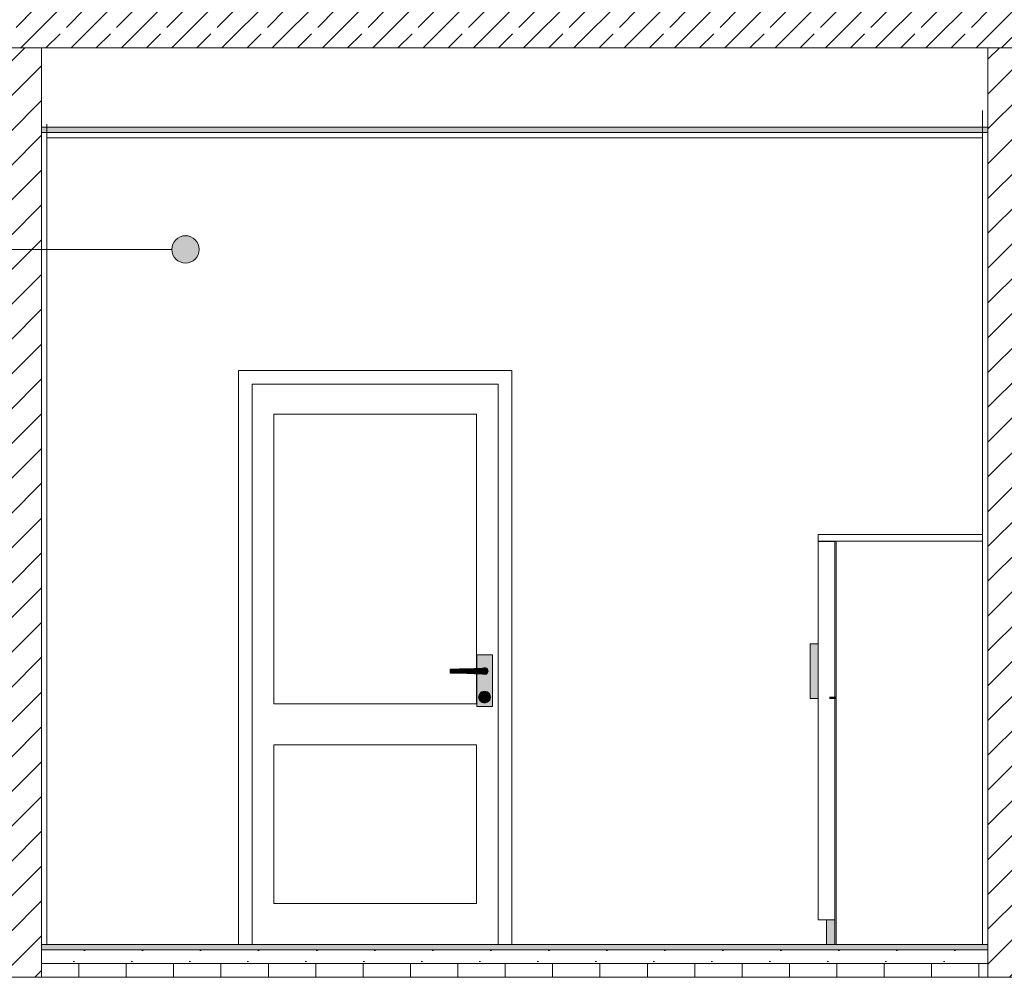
# Model space of a CAD drawing. Header units: millimetres. Extents: x -101298 to -58298, y 45839 to 66839.
# Tile 13 of 124: x -92968 to -89368, y 57149 to 60652. Entities that reach past the tile are written whole.
import ezdxf

# ---------------------------------------------------------------- set-up
doc = ezdxf.new("R2010")
doc.units = ezdxf.units.MM
doc.header["$MEASUREMENT"] = 0
for name, color, linetype, lineweight in [('Nowe_Konstrukcja - Stropy_Nr_pióra__21', 7, 'Continuous', 20), ('Nowe_Konstrukcja - Stropy_Nr_pióra__3', 7, 'Continuous', 13), ('Nowe_Konstrukcja - Ściany zew_Nr_pióra__106', 252, 'Continuous', 13), ('Nowe_Konstrukcja - Ściany zew_Nr_pióra__18', 9, 'Continuous', 15), ('Nowe_Konstrukcja - Ściany zew_Nr_pióra__19', 255, 'Continuous', 0), ('Nowe_Konstrukcja - Ściany zew_Nr_pióra__3', 7, 'Continuous', 13), ('Nowe_Wnętrze - Umeblowanie_Nr_pióra__106', 252, 'Continuous', 13), ('Nowe_Wnętrze - Umeblowanie_Nr_pióra__18', 9, 'Continuous', 15), ('Nowe_Wnętrze - Umeblowanie_Nr_pióra__3', 7, 'Continuous', 13), ('Nowe_zagospodarowanie_Nr_pióra__21', 7, 'Continuous', 20)]:
    doc.layers.add(name, color=color, linetype=linetype, lineweight=lineweight)
for name, color, linetype, lineweight, true_color in [('Nowe_Konstrukcja - Stropy_Nr_pióra__23', 7, 'Continuous', 13, 0x858585), ('Nowe_Konstrukcja - Ściany zew_Nr_pióra__102', 7, 'Continuous', 13, 0x3e3e3e), ('Nowe_Konstrukcja - Ściany zew_Nr_pióra__142', 7, 'Continuous', 0, 0xe8e8e8), ('Nowe_Konstrukcja - Ściany zew_Nr_pióra__23', 7, 'Continuous', 13, 0x858585), ('Nowe_Konstrukcja - Ściany zew_Nr_pióra__61', 7, 'Continuous', 18, 0x6a6a6a), ('Nowe_Konstrukcja - Ściany zew_Nr_pióra__62', 7, 'Continuous', 18, 0xaaaaaa), ('Nowe_Wnętrze - Umeblowanie_Nr_pióra__23', 7, 'Continuous', 13, 0x858585)]:
    doc.layers.add(name, color=color, linetype=linetype, lineweight=lineweight, true_color=true_color)
doc.layers.add('Nowe_zagospodarowanie', color=7, linetype='Continuous')
pattern_1 = [(45, (0, 0), (-63.63961, 63.63961), [])]

# ---------------------------------------------------------------- blocks, each defined once
blk = doc.blocks.new('Polilinia_3_1', base_point=(-92361.2, 59812))
at = {"layer": 'Nowe_zagospodarowanie', "linetype": 'Continuous', "lineweight": 0, "true_color": 0x000000}
blk.add_hatch(color=18, dxfattribs=at).paths.add_polyline_path([(-92411.2, 59812), (-92407.4, 59792.8), (-92396.5, 59776.6), (-92380.3, 59765.8), (-92361.2, 59762), (-92342, 59765.8), (-92325.8, 59776.6), (-92315, 59792.8), (-92311.2, 59812), (-92315, 59831.1), (-92325.8, 59847.3), (-92342, 59858.2), (-92361.2, 59862), (-92380.3, 59858.2), (-92396.5, 59847.3), (-92407.4, 59831.1)])
at = {"layer": 'Nowe_zagospodarowanie_Nr_pióra__21', "color": 7, "linetype": 'Continuous', "lineweight": 20, "flags": 128}
blk.add_lwpolyline([(-92411.2, 59812), (-93331.7, 59812), (-93831.7, 59812), (-93831.7, 60062), (-93831.7, 60112), (-93331.7, 60112), (-93331.7, 59812)], dxfattribs=at)
at = {"layer": 'Nowe_zagospodarowanie_Nr_pióra__21', "color": 7, "linetype": 'Continuous', "lineweight": 20}
blk.add_circle((-92361.2, 59812), 50, dxfattribs=at)

msp = doc.modelspace()

# ---------------------------------------------------------------- hatches: boundary and pattern name
at = {"layer": 'Nowe_Konstrukcja - Stropy_Nr_pióra__23', "linetype": 'Continuous', "lineweight": 13, "true_color": 0x858585}
h = msp.add_hatch(dxfattribs=at)
h.set_pattern_fill('Beton_zbrojony_0001', color=252, style=0, pattern_type=2)
h.set_pattern_definition([(45, (0, 0), (-91.92388, 91.92388), []), (45, (-45.96, 45.96), (-91.92388, 91.92388), [97.5, -32.5])])
h.paths.add_polyline_path([(-96667.8, 60349.4), (-96427.8, 60349.4), (-96427.8, 60549.4), (-86767.8, 60549.4), (-86767.8, 60349.4), (-86527.8, 60349.4), (-86527.8, 60549.4), (-86527.8, 60749.4), (-96667.8, 60749.4), (-96667.8, 60549.4)])
at = {"layer": 'Nowe_Konstrukcja - Stropy_Nr_pióra__23', "linetype": 'Continuous', "lineweight": 0, "true_color": 0xe0e0e0}
for points in [[(-89427.4, 60259.4), (-92887.4, 60259.4), (-92887.4, 60239.4), (-89427.4, 60239.4)], [(-89427.8, 57269.4), (-92887.8, 57269.4), (-92887.8, 57249.4), (-89427.8, 57249.4)]]:
    msp.add_hatch(color=254, dxfattribs=at).paths.add_polyline_path(points)
at = {"layer": 'Nowe_Konstrukcja - Stropy_Nr_pióra__23', "linetype": 'Continuous', "lineweight": 13, "true_color": 0x858585}
h = msp.add_hatch(dxfattribs=at)
h.set_pattern_fill('Beton_lekki_0001', color=252, style=0, pattern_type=2)
h.set_pattern_definition([(0, (0, 0), (0, 389.7114), [24.375, -200.625]), (0, (112.5, 194.86), (0, 389.7114), [24.375, -200.625]), (60, (0, 0), (-337.5, 194.8557), [24.375, -200.625]), (60, (225, 0), (-337.5, 194.8557), [24.375, -200.625]), (120, (24.37, 0), (337.5, 194.8557), [24.375, -200.625]), (120, (249.38, 0), (337.5, 194.8557), [24.375, -200.625]), (0, (0, 37.5), (0, 75), [0, -75, 0, -112.5]), (45, (37.5, 37.5), (-53.03301, 53.03301), [0, -56.25, 0, -93.75])])
h.paths.add_polyline_path([(-89427.8, 57249.4), (-92887.8, 57249.4), (-92887.8, 57199.4), (-89427.8, 57199.4)])
h = msp.add_hatch(dxfattribs=at)
h.set_pattern_fill('Styropian_0001', color=252, style=0, pattern_type=2)
h.set_pattern_definition([(90, (0, 0), (-173.20508, 0), [100, -200]), (90, (-86.6, 150), (-173.20508, 0), [100, -200]), (150, (-4e-14, 100), (86.60254, 150), [100, -200]), (150, (-173.2, 100), (86.60254, 150), [100, -200]), (210, (0, 0), (-86.60254, 150), [100, -200]), (210, (-173.2, -7e-14), (-86.60254, 150), [100, -200])])
h.paths.add_polyline_path([(-89427.8, 57199.4), (-92887.8, 57199.4), (-92887.8, 57149.4), (-89427.8, 57149.4)])
at = {"layer": 'Nowe_Konstrukcja - Ściany zew_Nr_pióra__102', "linetype": 'Continuous', "lineweight": 13, "true_color": 0x3e3e3e}
for points in [[(-91274.4, 58280.7), (-91275.6, 58279.4), (-91274.3, 58279.4), (-91273.9, 58279.8)], [(-91274.3, 58259.4), (-91275.6, 58259.4), (-91274.4, 58258.1), (-91273.9, 58259)], [(-91267.9, 58257.4), (-91273.9, 58259), (-91274.4, 58258.1), (-91267.9, 58256.4)], [(-91261.9, 58259), (-91267.9, 58257.4), (-91267.9, 58256.4), (-91261.4, 58258.1)], [(-91257.5, 58263.4), (-91261.9, 58259), (-91261.4, 58258.1), (-91256.6, 58262.9)], [(-91274.9, 58183.4), (-91274, 58186.9), (-91274.8, 58187.4), (-91275.9, 58183.4)], [(-91274, 58179.9), (-91274.9, 58183.4), (-91275.9, 58183.4), (-91274.8, 58179.4)], [(-91271.4, 58177.3), (-91274, 58179.9), (-91274.8, 58179.4), (-91271.9, 58176.5)], [(-91267.9, 58176.4), (-91271.4, 58177.3), (-91271.9, 58176.5), (-91267.9, 58175.4)], [(-91264.4, 58177.3), (-91267.9, 58176.4), (-91267.9, 58175.4), (-91263.9, 58176.5)], [(-91261.8, 58179.9), (-91264.4, 58177.3), (-91263.9, 58176.5), (-91261, 58179.4)]]:
    msp.add_hatch(color=250, dxfattribs=at).paths.add_polyline_path(points)
at = {"layer": 'Nowe_Konstrukcja - Ściany zew_Nr_pióra__106', "linetype": 'Continuous', "lineweight": 13}
for points in [[(-91264.4, 58189.5), (-91261.8, 58186.9), (-91261, 58187.4), (-91263.9, 58190.3)], [(-91285.2, 58164.4), (-91287.9, 58174.4), (-91289.9, 58174.4), (-91286.9, 58163.4)], [(-91277.9, 58157.1), (-91285.2, 58164.4), (-91286.9, 58163.4), (-91278.9, 58155.3)], [(-91267.9, 58154.4), (-91277.9, 58157.1), (-91278.9, 58155.3), (-91267.9, 58152.4)], [(-91257.9, 58157.1), (-91267.9, 58154.4), (-91267.9, 58152.4), (-91256.9, 58155.3)]]:
    msp.add_hatch(color=252, dxfattribs=at).paths.add_polyline_path(points)
at = {"layer": 'Nowe_Konstrukcja - Ściany zew_Nr_pióra__142', "linetype": 'Continuous', "lineweight": 0, "true_color": 0xe8e8e8}
msp.add_hatch(color=254, dxfattribs=at).paths.add_polyline_path([(-91250.6, 58184.4), (-91247.9, 58174.4), (-91245.9, 58174.4), (-91248.8, 58185.4)])
at = {"layer": 'Nowe_Konstrukcja - Ściany zew_Nr_pióra__18', "linetype": 'Continuous', "lineweight": 15}
h = msp.add_hatch(color=9, dxfattribs=at)
h.paths.add_polyline_path([(-91239.4, 58329.4), (-91296.4, 58329.4), (-91296.4, 58279.3), (-91292.9, 58279.4), (-91275.6, 58279.4), (-91274.4, 58280.7), (-91267.9, 58282.4), (-91261.4, 58280.7), (-91256.6, 58275.9), (-91254.9, 58269.4), (-91256.6, 58262.9), (-91261.4, 58258.1), (-91267.9, 58256.4), (-91274.4, 58258.1), (-91275.6, 58259.4), (-91292.9, 58259.4), (-91296.4, 58259.5), (-91296.4, 58139.4), (-91239.4, 58139.4)])
h.paths.add_polyline_path([(-91289.9, 58174.4), (-91286.9, 58185.4), (-91278.9, 58193.5), (-91267.9, 58196.4), (-91256.9, 58193.5), (-91248.8, 58185.4), (-91245.9, 58174.4), (-91248.8, 58163.4), (-91256.9, 58155.3), (-91267.9, 58152.4), (-91278.9, 58155.3), (-91286.9, 58163.4)], flags=0)
for points in [[(-91333, 58278.2), (-91359.4, 58277.4), (-91359.4, 58261.4), (-91333, 58260.6)], [(-91306.3, 58279), (-91333, 58278.2), (-91333, 58260.6), (-91306.3, 58259.8)], [(-91292.9, 58279.4), (-91306.3, 58279), (-91306.3, 58259.8), (-91292.9, 58259.4)], [(-91267.9, 58259.4), (-91262.9, 58260.7), (-91259.2, 58264.4), (-91257.9, 58269.4), (-91259.2, 58274.4), (-91262.9, 58278.1), (-91267.9, 58279.4), (-91292.9, 58279.4), (-91292.9, 58259.4)], [(-91247.9, 58174.4), (-91250.6, 58164.4), (-91248.8, 58163.4), (-91245.9, 58174.4)]]:
    msp.add_hatch(color=9, dxfattribs=at).paths.add_polyline_path(points)
h = msp.add_hatch(color=9, dxfattribs=at)
h.paths.add_polyline_path([(-91287.9, 58174.4), (-91285.2, 58164.4), (-91277.9, 58157.1), (-91267.9, 58154.4), (-91257.9, 58157.1), (-91250.6, 58164.4), (-91247.9, 58174.4), (-91250.6, 58184.4), (-91257.9, 58191.7), (-91267.9, 58194.4), (-91277.9, 58191.7), (-91285.2, 58184.4)])
h.paths.add_polyline_path([(-91275.9, 58183.4), (-91274.8, 58187.4), (-91271.9, 58190.3), (-91267.9, 58191.4), (-91263.9, 58190.3), (-91261, 58187.4), (-91259.9, 58183.4), (-91261, 58179.4), (-91263.9, 58176.5), (-91267.9, 58175.4), (-91271.9, 58176.5), (-91274.8, 58179.4)], flags=0)
at = {"layer": 'Nowe_Konstrukcja - Ściany zew_Nr_pióra__19', "linetype": 'Continuous', "lineweight": 0}
for points in [[(-91267.9, 58194.4), (-91257.9, 58191.7), (-91256.9, 58193.5), (-91267.9, 58196.4)], [(-91257.9, 58191.7), (-91250.6, 58184.4), (-91248.8, 58185.4), (-91256.9, 58193.5)]]:
    msp.add_hatch(color=255, dxfattribs=at).paths.add_polyline_path(points)
at = {"layer": 'Nowe_Konstrukcja - Ściany zew_Nr_pióra__23', "linetype": 'Continuous', "lineweight": 13, "true_color": 0x858585}
h = msp.add_hatch(dxfattribs=at)
h.set_pattern_fill('Bloczki_ceramiczne_0001', color=252, style=0, pattern_type=2)
h.set_pattern_definition(pattern_1)
h.paths.add_polyline_path([(-92887.8, 60549.4), (-93007.8, 60549.4), (-93007.8, 57149.4), (-92887.8, 57149.4)])
h = msp.add_hatch(dxfattribs=at)
h.set_pattern_fill('Bloczki_ceramiczne_0001', color=252, style=0, pattern_type=2)
h.set_pattern_definition(pattern_1)
h.paths.add_polyline_path([(-89307.8, 60549.4), (-89427.8, 60549.4), (-89427.8, 57149.6), (-89307.8, 57149.6)])
for points in [[(-91267.9, 58281.4), (-91261.9, 58279.8), (-91261.4, 58280.7), (-91267.9, 58282.4)], [(-91261.9, 58279.8), (-91257.5, 58275.4), (-91256.6, 58275.9), (-91261.4, 58280.7)], [(-91267.9, 58190.4), (-91264.4, 58189.5), (-91263.9, 58190.3), (-91267.9, 58191.4)], [(-91250.6, 58164.4), (-91257.9, 58157.1), (-91256.9, 58155.3), (-91248.8, 58163.4)]]:
    msp.add_hatch(color=252, dxfattribs=at).paths.add_polyline_path(points)
at = {"layer": 'Nowe_Konstrukcja - Ściany zew_Nr_pióra__61', "linetype": 'Continuous', "lineweight": 18, "true_color": 0x6a6a6a}
for points in [[(-91273.9, 58279.8), (-91267.9, 58281.4), (-91267.9, 58282.4), (-91274.4, 58280.7)], [(-91274.3, 58259.4), (-91273.9, 58259), (-91267.9, 58257.4), (-91261.9, 58259), (-91257.5, 58263.4), (-91255.9, 58269.4), (-91257.5, 58275.4), (-91261.9, 58279.8), (-91267.9, 58281.4), (-91273.9, 58279.8), (-91274.3, 58279.4), (-91267.9, 58279.4), (-91262.9, 58278.1), (-91259.2, 58274.4), (-91257.9, 58269.4), (-91259.2, 58264.4), (-91262.9, 58260.7), (-91267.9, 58259.4)], [(-91255.9, 58269.4), (-91257.5, 58263.4), (-91256.6, 58262.9), (-91254.9, 58269.4)], [(-91274.9, 58183.4), (-91274, 58179.9), (-91271.4, 58177.3), (-91267.9, 58176.4), (-91264.4, 58177.3), (-91261.8, 58179.9), (-91260.9, 58183.4), (-91261.8, 58186.9), (-91264.4, 58189.5), (-91267.9, 58190.4), (-91271.4, 58189.5), (-91274, 58186.9)], [(-91274, 58186.9), (-91271.4, 58189.5), (-91271.9, 58190.3), (-91274.8, 58187.4)], [(-91260.9, 58183.4), (-91261.8, 58179.9), (-91261, 58179.4), (-91259.9, 58183.4)]]:
    msp.add_hatch(color=251, dxfattribs=at).paths.add_polyline_path(points)
at = {"layer": 'Nowe_Konstrukcja - Ściany zew_Nr_pióra__62', "linetype": 'Continuous', "lineweight": 18, "true_color": 0xaaaaaa}
for points in [[(-91385.3, 58276.7), (-91393.3, 58276.4), (-91393.3, 58262.4), (-91385.3, 58262.1)], [(-91359.4, 58277.4), (-91385.3, 58276.7), (-91385.3, 58262.1), (-91359.4, 58261.4)], [(-91285.2, 58184.4), (-91277.9, 58191.7), (-91278.9, 58193.5), (-91286.9, 58185.4)]]:
    msp.add_hatch(color=253, dxfattribs=at).paths.add_polyline_path(points)
at = {"layer": 'Nowe_Wnętrze - Umeblowanie_Nr_pióra__106', "linetype": 'Continuous', "lineweight": 13}
msp.add_hatch(color=252, dxfattribs=at).paths.add_polyline_path([(-90006.6, 58169.4), (-89999.9, 58169.4), (-89999.9, 58174.4), (-90006.6, 58174.4)])
at = {"layer": 'Nowe_Wnętrze - Umeblowanie_Nr_pióra__18', "linetype": 'Continuous', "lineweight": 15}
for points in [[(-90077.8, 58169.4), (-90047.8, 58169.4), (-90047.8, 58369.4), (-90077.8, 58369.4)], [(-90017.8, 57269.4), (-89987.8, 57269.4), (-89987.8, 57359.4), (-90017.8, 57359.4)]]:
    msp.add_hatch(color=9, dxfattribs=at).paths.add_polyline_path(points)
at = {"layer": 'Nowe_Wnętrze - Umeblowanie_Nr_pióra__23', "linetype": 'Continuous', "lineweight": 13, "true_color": 0x858585}
msp.add_hatch(color=252, dxfattribs=at).paths.add_polyline_path([(-89999.9, 58169.4), (-89981.6, 58169.4), (-89981.6, 58174.4), (-89999.9, 58174.4)])

# ---------------------------------------------------------------- linework, layer by layer
at = {"layer": 'Nowe_Konstrukcja - Stropy_Nr_pióra__21', "color": 7, "linetype": 'Continuous', "lineweight": 20, "flags": 128}
msp.add_lwpolyline([(-96667.8, 60349.4), (-96427.8, 60349.4), (-96427.8, 60549.4), (-86767.8, 60549.4), (-86767.8, 60349.4), (-86527.8, 60349.4), (-86527.8, 60549.4), (-86527.8, 60749.4), (-96667.8, 60749.4), (-96667.8, 60549.4)], close=True, dxfattribs=at)
at = {"layer": 'Nowe_Konstrukcja - Stropy_Nr_pióra__3', "color": 7, "linetype": 'Continuous', "lineweight": 13}
for p, q in [((-92887.8, 60549.4), (-89427.8, 60549.4)), ((-92887.4, 60259.4), (-89427.4, 60259.4)), ((-92887.4, 60239.4), (-89427.4, 60239.4)), ((-92887.4, 60239.4), (-89427.4, 60239.4)), ((-92887.8, 57249.4), (-89427.8, 57249.4)), ((-92887.8, 57249.4), (-89427.8, 57249.4)), ((-92887.8, 57199.4), (-89427.8, 57199.4)), ((-92887.8, 57199.4), (-89427.8, 57199.4)), ((-96407.8, 57149.4), (-86527.8, 57149.4)), ((-96407.8, 57149.4), (-86527.8, 57149.4))]:
    msp.add_line(p, q, dxfattribs=at)
at = {"layer": 'Nowe_Konstrukcja - Ściany zew_Nr_pióra__3', "color": 7, "linetype": 'Continuous', "lineweight": 13}
for p, q in [((-92887.8, 57149.4), (-92887.8, 60549.4)), ((-92887.8, 60549.4), (-92867.8, 60549.4)), ((-92887.8, 57269.4), (-92887.8, 60549.4)), ((-89447.8, 60549.4), (-89427.8, 60549.4)), ((-89427.8, 57149.4), (-89427.8, 60549.4)), ((-89427.8, 57269.4), (-89427.8, 60549.4)), ((-89447.8, 57269.4), (-89447.8, 60319.4)), ((-92867.8, 57269.4), (-92867.8, 60269.4)), ((-92867.4, 60219.4), (-89447.4, 60219.4)), ((-92167.9, 59319.4), (-92167.9, 59369.4)), ((-92167.9, 59369.4), (-91167.9, 59369.4)), ((-91167.9, 59369.4), (-91167.9, 59319.4)), ((-92167.9, 57269.4), (-92167.9, 59319.4)), ((-92117.9, 59319.4), (-92117.9, 59209.4)), ((-91217.9, 59319.4), (-92117.9, 59319.4)), ((-91217.9, 59209.4), (-91217.9, 59319.4)), ((-91167.9, 59319.4), (-91167.9, 57269.4)), ((-92117.9, 59209.4), (-92117.9, 57419.4)), ((-92037.9, 59209.4), (-91297.9, 59209.4)), ((-92037.9, 58149.4), (-92037.9, 59209.4)), ((-91297.9, 59209.4), (-91297.9, 58279.3)), ((-91217.9, 57419.4), (-91217.9, 59209.4)), ((-91239.4, 58329.4), (-91296.4, 58329.4)), ((-91296.4, 58329.4), (-91296.4, 58279.3)), ((-91239.4, 58139.4), (-91239.4, 58329.4)), ((-91385.3, 58276.7), (-91393.3, 58276.4)), ((-91393.3, 58276.4), (-91393.3, 58262.4)), ((-91393.3, 58262.4), (-91385.3, 58262.1)), ((-91359.4, 58277.4), (-91385.3, 58276.7)), ((-91385.3, 58262.1), (-91359.4, 58261.4)), ((-91333, 58278.2), (-91359.4, 58277.4)), ((-91359.4, 58261.4), (-91333, 58260.6)), ((-91306.3, 58279), (-91333, 58278.2)), ((-91333, 58260.6), (-91306.3, 58259.8)), ((-91292.9, 58279.4), (-91306.3, 58279)), ((-91306.3, 58259.8), (-91292.9, 58259.4)), ((-91297.9, 58259.5), (-91297.9, 58149.4)), ((-91296.4, 58259.5), (-91296.4, 58139.4)), ((-91267.9, 58279.4), (-91292.9, 58279.4)), ((-91292.9, 58259.4), (-91267.9, 58259.4)), ((-91274.4, 58280.7), (-91275.6, 58279.4)), ((-91275.6, 58259.4), (-91274.4, 58258.1)), ((-91267.9, 58282.4), (-91274.4, 58280.7)), ((-91274.4, 58258.1), (-91267.9, 58256.4)), ((-91273.9, 58279.8), (-91274.3, 58279.4)), ((-91274.3, 58259.4), (-91273.9, 58259)), ((-91267.9, 58281.4), (-91273.9, 58279.8)), ((-91273.9, 58259), (-91267.9, 58257.4)), ((-91261.4, 58280.7), (-91267.9, 58282.4)), ((-91261.9, 58279.8), (-91267.9, 58281.4)), ((-91262.9, 58278.1), (-91267.9, 58279.4)), ((-91267.9, 58259.4), (-91262.9, 58260.7)), ((-91267.9, 58257.4), (-91261.9, 58259)), ((-91267.9, 58256.4), (-91261.4, 58258.1)), ((-91259.2, 58274.4), (-91262.9, 58278.1)), ((-91262.9, 58260.7), (-91259.2, 58264.4)), ((-91257.5, 58275.4), (-91261.9, 58279.8)), ((-91261.9, 58259), (-91257.5, 58263.4)), ((-91256.6, 58275.9), (-91261.4, 58280.7)), ((-91261.4, 58258.1), (-91256.6, 58262.9)), ((-91257.9, 58269.4), (-91259.2, 58274.4)), ((-91259.2, 58264.4), (-91257.9, 58269.4)), ((-91255.9, 58269.4), (-91257.5, 58275.4)), ((-91257.5, 58263.4), (-91255.9, 58269.4)), ((-91254.9, 58269.4), (-91256.6, 58275.9)), ((-91256.6, 58262.9), (-91254.9, 58269.4)), ((-91286.9, 58185.4), (-91289.9, 58174.4)), ((-91285.2, 58184.4), (-91287.9, 58174.4)), ((-91278.9, 58193.5), (-91286.9, 58185.4)), ((-91277.9, 58191.7), (-91285.2, 58184.4)), ((-91267.9, 58196.4), (-91278.9, 58193.5)), ((-91267.9, 58194.4), (-91277.9, 58191.7)), ((-91274.8, 58187.4), (-91275.9, 58183.4)), ((-91275.9, 58183.4), (-91274.8, 58179.4)), ((-91274, 58186.9), (-91274.9, 58183.4)), ((-91274.9, 58183.4), (-91274, 58179.9)), ((-91271.9, 58190.3), (-91274.8, 58187.4)), ((-91274.8, 58179.4), (-91271.9, 58176.5)), ((-91271.4, 58189.5), (-91274, 58186.9)), ((-91274, 58179.9), (-91271.4, 58177.3)), ((-91267.9, 58191.4), (-91271.9, 58190.3)), ((-91271.9, 58176.5), (-91267.9, 58175.4)), ((-91267.9, 58190.4), (-91271.4, 58189.5)), ((-91271.4, 58177.3), (-91267.9, 58176.4)), ((-91256.9, 58193.5), (-91267.9, 58196.4)), ((-91257.9, 58191.7), (-91267.9, 58194.4)), ((-91263.9, 58190.3), (-91267.9, 58191.4)), ((-91264.4, 58189.5), (-91267.9, 58190.4)), ((-91267.9, 58176.4), (-91264.4, 58177.3)), ((-91267.9, 58175.4), (-91263.9, 58176.5)), ((-91261.8, 58186.9), (-91264.4, 58189.5)), ((-91264.4, 58177.3), (-91261.8, 58179.9)), ((-91261, 58187.4), (-91263.9, 58190.3)), ((-91263.9, 58176.5), (-91261, 58179.4)), ((-91260.9, 58183.4), (-91261.8, 58186.9)), ((-91261.8, 58179.9), (-91260.9, 58183.4)), ((-91259.9, 58183.4), (-91261, 58187.4)), ((-91261, 58179.4), (-91259.9, 58183.4)), ((-91250.6, 58184.4), (-91257.9, 58191.7)), ((-91248.8, 58185.4), (-91256.9, 58193.5)), ((-91247.9, 58174.4), (-91250.6, 58184.4)), ((-91245.9, 58174.4), (-91248.8, 58185.4)), ((-91297.9, 58149.4), (-92037.9, 58149.4)), ((-91289.9, 58174.4), (-91286.9, 58163.4)), ((-91287.9, 58174.4), (-91285.2, 58164.4)), ((-91286.9, 58163.4), (-91278.9, 58155.3)), ((-91285.2, 58164.4), (-91277.9, 58157.1)), ((-91278.9, 58155.3), (-91267.9, 58152.4)), ((-91277.9, 58157.1), (-91267.9, 58154.4)), ((-91267.9, 58154.4), (-91257.9, 58157.1)), ((-91267.9, 58152.4), (-91256.9, 58155.3)), ((-91257.9, 58157.1), (-91250.6, 58164.4)), ((-91256.9, 58155.3), (-91248.8, 58163.4)), ((-91250.6, 58164.4), (-91247.9, 58174.4)), ((-91248.8, 58163.4), (-91245.9, 58174.4)), ((-91296.4, 58139.4), (-91239.4, 58139.4)), ((-92037.9, 57999.4), (-91297.9, 57999.4)), ((-92037.9, 57419.4), (-92037.9, 57999.4)), ((-91297.9, 57999.4), (-91297.9, 57419.4)), ((-92117.9, 57419.4), (-92117.9, 57269.4)), ((-91297.9, 57419.4), (-92037.9, 57419.4)), ((-91217.9, 57269.4), (-91217.9, 57419.4)), ((-92887.8, 57269.4), (-89427.8, 57269.4))]:
    msp.add_line(p, q, dxfattribs=at)
at = {"layer": 'Nowe_Wnętrze - Umeblowanie_Nr_pióra__3', "color": 7, "linetype": 'Continuous', "lineweight": 13}
for p, q in [((-90047.8, 58769.4), (-89447.8, 58769.4)), ((-90047.8, 58744.4), (-90047.8, 58769.4)), ((-90047.8, 58744.4), (-89982.8, 58744.4)), ((-90047.8, 58369.4), (-90047.8, 58743.9)), ((-89987.8, 58743.9), (-90047.8, 58743.9)), ((-89987.8, 58174.4), (-89987.8, 58743.9)), ((-89982.8, 58744.4), (-89447.8, 58744.4)), ((-89982.8, 58174.4), (-89982.8, 58744.4)), ((-90077.8, 58169.4), (-90077.8, 58369.4)), ((-90077.8, 58369.4), (-90047.8, 58369.4)), ((-90047.8, 58369.4), (-90047.8, 58169.4)), ((-89447.8, 58269.4), (-89447.8, 58129.4)), ((-90047.8, 58169.4), (-90077.8, 58169.4)), ((-90047.8, 57359.4), (-90047.8, 58169.4)), ((-90006.6, 58174.4), (-89999.9, 58174.4)), ((-90006.6, 58169.4), (-89999.9, 58169.4)), ((-89999.9, 58174.4), (-89981.6, 58174.4)), ((-89999.9, 58169.4), (-89981.6, 58169.4)), ((-89987.8, 57359.4), (-89987.8, 58169.4)), ((-89982.8, 57269.4), (-89982.8, 58169.4)), ((-90017.8, 57359.4), (-90047.8, 57359.4)), ((-90017.8, 57359.4), (-89987.8, 57359.4)), ((-90017.8, 57269.4), (-90017.8, 57359.4)), ((-89987.8, 57269.4), (-89987.8, 57359.4))]:
    msp.add_line(p, q, dxfattribs=at)

# ---------------------------------------------------------------- block references
at = {"layer": 'Nowe_zagospodarowanie', "color": 7, "linetype": 'Continuous', "lineweight": 20}
msp.add_blockref('Polilinia_3_1', (-92361.2, 59812), dxfattribs=at)

doc.saveas('drawing.dxf')
